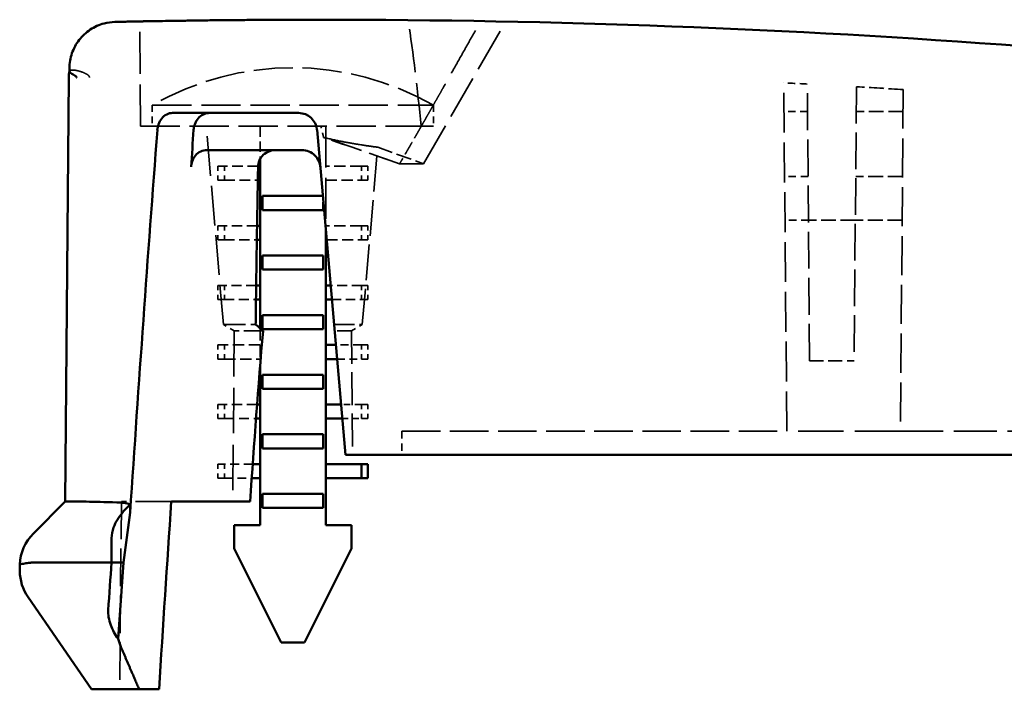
# Model space of a CAD drawing. Header units: millimetres. Extents: x 9 to 113, y 21 to 80.
# Tile 5 of 12: x 14 to 35, y 43 to 57. Entities that reach past the tile are written whole.
import ezdxf

# ---------------------------------------------------------------- set-up
doc = ezdxf.new("R2010")
doc.units = ezdxf.units.MM
doc.header["$LTSCALE"] = 0.2
doc.linetypes.add('DASHED', pattern=[0.2068, 0.1655, -0.0413])
doc.layers.add('Arêtes cachées(ISO)', color=7, linetype='DASHED', lineweight=35)
doc.layers.add('Arêtes visibles(ISO)', color=7, linetype='Continuous', lineweight=50)

msp = doc.modelspace()

# ---------------------------------------------------------------- linework, layer by layer
at = {"layer": 'Arêtes cachées(ISO)', "ltscale": 27.033577}
msp.add_line((16.676, 54.962), (16.656, 57.198), dxfattribs=at)
at = {"layer": 'Arêtes cachées(ISO)', "ltscale": 28.220203}
msp.add_line((22.714, 54.162), (24.465, 57.194), dxfattribs=at)
at = {"layer": 'Arêtes cachées(ISO)', "ltscale": 0.000183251}
msp.add_line((15.146, 55.999), (15.146, 55.999), dxfattribs=at)
at = {"layer": 'Arêtes cachées(ISO)', "ltscale": 25.653206}
msp.add_line((30.465, 48.462), (30.4, 55.889), dxfattribs=at)
at = {"layer": 'Arêtes cachées(ISO)', "ltscale": 23.780506}
msp.add_line((30.952, 49.962), (30.901, 55.863), dxfattribs=at)
at = {"layer": 'Arêtes cachées(ISO)', "ltscale": 23.547134}
msp.add_line((31.951, 55.805), (31.9, 49.962), dxfattribs=at)
at = {"layer": 'Arêtes cachées(ISO)', "ltscale": 25.156391}
msp.add_line((32.95, 55.745), (32.887, 48.462), dxfattribs=at)
at = {"layer": 'Arêtes cachées(ISO)', "ltscale": 25.31909}
msp.add_line((16.926, 55.412), (22.926, 55.412), dxfattribs=at)
at = {"layer": 'Arêtes cachées(ISO)', "ltscale": 4.283395}
for p, q in [((16.926, 55.412), (16.926, 54.962)), ((22.926, 55.412), (22.926, 54.962))]:
    msp.add_line(p, q, dxfattribs=at)
at = {"layer": 'Arêtes cachées(ISO)', "ltscale": 4.75952}
for p, q in [((30.906, 55.277), (30.406, 55.277)), ((30.918, 53.896), (30.418, 53.896)), ((30.926, 52.962), (30.426, 52.962))]:
    msp.add_line(p, q, dxfattribs=at)
at = {"layer": 'Arêtes cachées(ISO)', "ltscale": 9.51914}
for p, q in [((32.946, 55.277), (31.946, 55.277)), ((32.934, 53.896), (31.934, 53.896)), ((32.926, 52.962), (31.926, 52.962))]:
    msp.add_line(p, q, dxfattribs=at)
at = {"layer": 'Arêtes cachées(ISO)', "ltscale": 25.272585}
msp.add_line((16.676, 54.962), (22.665, 54.962), dxfattribs=at)
at = {"layer": 'Arêtes cachées(ISO)', "ltscale": 25.616949}
msp.add_line((18.445, 50.74), (18.076, 54.962), dxfattribs=at)
at = {"layer": 'Arêtes cachées(ISO)', "ltscale": 6.661044}
msp.add_line((19.226, 54.962), (19.226, 54.262), dxfattribs=at)
at = {"layer": 'Arêtes cachées(ISO)', "ltscale": 26.466349}
msp.add_line((20.626, 54.962), (20.626, 52.773), dxfattribs=at)
at = {"layer": 'Arêtes cachées(ISO)', "ltscale": 12.008945}
msp.add_line((22.926, 54.962), (22.665, 54.962), dxfattribs=at)
at = {"layer": 'Arêtes cachées(ISO)', "ltscale": 22.919691}
msp.add_line((21.407, 50.74), (21.737, 54.518), dxfattribs=at)
at = {"layer": 'Arêtes cachées(ISO)', "ltscale": 9.896303}
msp.add_line((21.737, 54.518), (22.714, 54.162), dxfattribs=at)
at = {"layer": 'Arêtes cachées(ISO)', "ltscale": 6.371401}
for p, q in [((18.326, 54.112), (18.464, 54.112)), ((21.388, 54.112), (21.526, 54.112)), ((18.464, 53.812), (18.326, 53.812)), ((21.526, 53.812), (21.388, 53.812)), ((18.326, 52.842), (18.464, 52.842)), ((21.388, 52.842), (21.526, 52.842)), ((18.464, 52.542), (18.326, 52.542)), ((21.526, 52.542), (21.388, 52.542)), ((18.326, 51.572), (18.464, 51.572)), ((21.388, 51.572), (21.526, 51.572)), ((18.464, 51.272), (18.326, 51.272)), ((21.526, 51.272), (21.388, 51.272)), ((18.326, 50.302), (18.464, 50.302)), ((21.388, 50.302), (21.526, 50.302)), ((18.464, 50.002), (18.326, 50.002)), ((21.526, 50.002), (21.388, 50.002)), ((18.326, 49.032), (18.464, 49.032)), ((21.388, 49.032), (21.526, 49.032)), ((18.464, 48.732), (18.326, 48.732)), ((21.526, 48.732), (21.388, 48.732)), ((18.326, 47.762), (18.464, 47.762)), ((18.464, 47.462), (18.326, 47.462))]:
    msp.add_line(p, q, dxfattribs=at)
at = {"layer": 'Arêtes cachées(ISO)', "ltscale": 2.855563}
for p, q in [((18.326, 54.112), (18.326, 53.812)), ((18.464, 54.112), (18.464, 53.812)), ((21.388, 54.112), (21.388, 53.812)), ((21.526, 54.112), (21.526, 53.812)), ((18.326, 52.842), (18.326, 52.542)), ((18.464, 52.842), (18.464, 52.542)), ((21.388, 52.842), (21.388, 52.542)), ((21.526, 52.842), (21.526, 52.542)), ((18.326, 51.572), (18.326, 51.272)), ((18.464, 51.572), (18.464, 51.272)), ((21.388, 51.572), (21.388, 51.272)), ((21.526, 51.572), (21.526, 51.272)), ((18.326, 50.302), (18.326, 50.002)), ((18.464, 50.302), (18.464, 50.002)), ((21.388, 50.302), (21.388, 50.002)), ((21.526, 50.302), (21.526, 50.002)), ((18.326, 49.032), (18.326, 48.732)), ((18.464, 49.032), (18.464, 48.732)), ((21.388, 49.032), (21.388, 48.732)), ((21.526, 49.032), (21.526, 48.732)), ((18.326, 47.762), (18.326, 47.462)), ((18.464, 47.762), (18.464, 47.462))]:
    msp.add_line(p, q, dxfattribs=at)
at = {"layer": 'Arêtes cachées(ISO)', "ltscale": 6.864442}
msp.add_line((19.185, 54.112), (18.464, 54.112), dxfattribs=at)
at = {"layer": 'Arêtes cachées(ISO)', "ltscale": 7.253467}
for p, q in [((21.388, 54.112), (20.626, 54.112)), ((20.626, 53.812), (21.388, 53.812)), ((21.388, 52.842), (20.626, 52.842)), ((19.226, 50.302), (18.464, 50.302)), ((18.464, 50.002), (19.226, 50.002))]:
    msp.add_line(p, q, dxfattribs=at)
at = {"layer": 'Arêtes cachées(ISO)', "ltscale": 6.808092}
msp.add_line((18.464, 53.812), (19.179, 53.812), dxfattribs=at)
at = {"layer": 'Arêtes cachées(ISO)', "ltscale": 0.120715}
msp.add_line((20.564, 53.477), (20.576, 53.477), dxfattribs=at)
at = {"layer": 'Arêtes cachées(ISO)', "ltscale": 1.263948}
msp.add_line((20.576, 53.477), (20.576, 53.344), dxfattribs=at)
at = {"layer": 'Arêtes cachées(ISO)', "ltscale": 9.518778}
msp.add_line((31.926, 52.962), (30.926, 52.962), dxfattribs=at)
at = {"layer": 'Arêtes cachées(ISO)', "ltscale": 6.646424}
msp.add_line((19.162, 52.842), (18.464, 52.842), dxfattribs=at)
at = {"layer": 'Arêtes cachées(ISO)', "ltscale": 6.599644}
msp.add_line((18.464, 52.542), (19.157, 52.542), dxfattribs=at)
at = {"layer": 'Arêtes cachées(ISO)', "ltscale": 7.061338}
msp.add_line((20.646, 52.542), (21.388, 52.542), dxfattribs=at)
at = {"layer": 'Arêtes cachées(ISO)', "ltscale": 6.459797}
msp.add_line((19.143, 51.572), (18.464, 51.572), dxfattribs=at)
at = {"layer": 'Arêtes cachées(ISO)', "ltscale": 6.253529}
msp.add_line((21.388, 51.572), (20.731, 51.572), dxfattribs=at)
at = {"layer": 'Arêtes cachées(ISO)', "ltscale": 6.420321}
msp.add_line((18.464, 51.272), (19.138, 51.272), dxfattribs=at)
at = {"layer": 'Arêtes cachées(ISO)', "ltscale": 6.00369}
msp.add_line((20.757, 51.272), (21.388, 51.272), dxfattribs=at)
at = {"layer": 'Arêtes cachées(ISO)', "ltscale": 14.157158}
msp.add_line((18.445, 50.74), (19.132, 50.74), dxfattribs=at)
at = {"layer": 'Arêtes cachées(ISO)', "ltscale": 2.561033}
for p, q in [((18.676, 50.602), (18.445, 50.74)), ((21.176, 50.602), (21.407, 50.74))]:
    msp.add_line(p, q, dxfattribs=at)
at = {"layer": 'Arêtes cachées(ISO)', "ltscale": 7.782155}
msp.add_line((19.226, 50.657), (19.226, 49.839), dxfattribs=at)
at = {"layer": 'Arêtes cachées(ISO)', "ltscale": 13.19416}
msp.add_line((20.804, 50.74), (21.407, 50.74), dxfattribs=at)
at = {"layer": 'Arêtes cachées(ISO)', "ltscale": 29.332867}
msp.add_line((18.676, 50.602), (18.644, 46.962), dxfattribs=at)
at = {"layer": 'Arêtes cachées(ISO)', "ltscale": 12.323929}
msp.add_line((19.289, 50.602), (18.676, 50.602), dxfattribs=at)
at = {"layer": 'Arêtes cachées(ISO)', "ltscale": 9.262991}
msp.add_line((21.176, 50.602), (20.816, 50.602), dxfattribs=at)
at = {"layer": 'Arêtes cachées(ISO)', "ltscale": 21.273245}
msp.add_line((21.176, 50.602), (21.199, 47.962), dxfattribs=at)
at = {"layer": 'Arêtes cachées(ISO)', "ltscale": 5.19588}
msp.add_line((21.388, 50.302), (20.842, 50.302), dxfattribs=at)
at = {"layer": 'Arêtes cachées(ISO)', "ltscale": 4.946042}
msp.add_line((20.868, 50.002), (21.388, 50.002), dxfattribs=at)
at = {"layer": 'Arêtes cachées(ISO)', "ltscale": 9.020358}
msp.add_line((30.952, 49.962), (31.9, 49.962), dxfattribs=at)
at = {"layer": 'Arêtes cachées(ISO)', "ltscale": 6.650645}
msp.add_line((19.163, 49.032), (18.464, 49.032), dxfattribs=at)
at = {"layer": 'Arêtes cachées(ISO)', "ltscale": 4.138232}
msp.add_line((21.388, 49.032), (20.953, 49.032), dxfattribs=at)
at = {"layer": 'Arêtes cachées(ISO)', "ltscale": 6.433799}
msp.add_line((18.464, 48.732), (19.14, 48.732), dxfattribs=at)
at = {"layer": 'Arêtes cachées(ISO)', "ltscale": 3.888394}
msp.add_line((20.979, 48.732), (21.388, 48.732), dxfattribs=at)
at = {"layer": 'Arêtes cachées(ISO)', "ltscale": 4.759701}
msp.add_line((22.251, 48.462), (22.247, 47.962), dxfattribs=at)
at = {"layer": 'Arêtes cachées(ISO)', "ltscale": 24.82473}
msp.add_line((22.251, 48.462), (30.465, 48.462), dxfattribs=at)
at = {"layer": 'Arêtes cachées(ISO)', "ltscale": 29.273638}
msp.add_line((32.887, 48.462), (30.465, 48.462), dxfattribs=at)
at = {"layer": 'Arêtes cachées(ISO)', "ltscale": 27.674593}
msp.add_line((32.887, 48.462), (37.465, 48.462), dxfattribs=at)
at = {"layer": 'Arêtes cachées(ISO)', "ltscale": 5.758588}
msp.add_line((19.069, 47.762), (18.464, 47.762), dxfattribs=at)
at = {"layer": 'Arêtes cachées(ISO)', "ltscale": 5.557621}
msp.add_line((18.464, 47.462), (19.048, 47.462), dxfattribs=at)
at = {"layer": 'Arêtes cachées(ISO)', "ltscale": 24.178871}
msp.add_line((16.267, 46.962), (16.232, 42.962), dxfattribs=at)
at = {"layer": 'Arêtes cachées(ISO)', "ltscale": 23.088287}
msp.add_line((17.333, 46.962), (16.267, 46.962), dxfattribs=at)
at = {"layer": 'Arêtes cachées(ISO)', "ltscale": 25.30834}
msp.add_arc((19.926, 50.187), 6.025, 60.1372, 119.8628, dxfattribs=at)
at = {"layer": 'Arêtes cachées(ISO)', "ltscale": 4.767897}
msp.add_arc((20.463, -142.963), 199.1, 86.99496, 87.13911, dxfattribs=at)
at = {"layer": 'Arêtes cachées(ISO)', "ltscale": 9.531435}
msp.add_arc((20.463, -142.963), 199.1, 86.40415, 86.6923, dxfattribs=at)
at = {"layer": 'Arêtes cachées(ISO)', "ltscale": 27.978916}
msp.add_ellipse((19.926, 45.928), major_axis=(0, 17.985), ratio=0.176111, start_param=5.238711, end_param=5.391614, dxfattribs=at)
at = {"layer": 'Arêtes cachées(ISO)', "ltscale": 2.339906}
msp.add_ellipse((19.926, 48.702), major_axis=(0, 7.386), ratio=0.153091, start_param=5.666194, end_param=5.723822, dxfattribs=at)
at = {"layer": 'Arêtes cachées(ISO)', "ltscale": 20.80372}
msp.add_ellipse((-395.864, -1110.115), major_axis=(1253.98, 0), ratio=0.984808, start_param=1.230897, end_param=1.232269, dxfattribs=at)
at = {"layer": 'Arêtes cachées(ISO)', "ltscale": 20.80374}
msp.add_ellipse((-405.099, -1135.948), major_axis=(-1281.79, 0), ratio=0.984808, start_param=4.37252, end_param=4.373863, dxfattribs=at)
at = {"layer": 'Arêtes cachées(ISO)', "ltscale": 11.933524}
msp.add_ellipse((20.034, 46.861), major_axis=(4.957, -0.111), ratio=0.000089, start_param=3.566702, end_param=3.819546, dxfattribs=at)
at = {"layer": 'Arêtes cachées(ISO)', "ltscale": 31.503717}
msp.add_rational_spline([(22.665, 54.962), (23.186, 55.873), (23.932, 57.204)], [1.05810064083, 1.0602857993, 1.02698646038], degree=2, dxfattribs=at)
at = {"layer": 'Arêtes cachées(ISO)', "ltscale": 25.298342}
msp.add_open_spline([(15.157, 56.137), (15.157, 56.145), (15.164, 56.151), (15.19, 56.16), (15.211, 56.163), (15.261, 56.161), (15.286, 56.157), (15.352, 56.143), (15.397, 56.131), (15.487, 56.097), (15.526, 56.079), (15.56, 56.052), (15.57, 56.043), (15.579, 56.029), (15.581, 56.025), (15.584, 56.017), (15.584, 56.015), (15.585, 56.012), (15.585, 56.01), (15.585, 56.008), (15.585, 56.007), (15.587, 56.006)], degree=3, knots=[-0.09337456, -0.09337456, -0.09337456, -0.09337456, -0.07587512, -0.07587512, -0.05668863, -0.05668863, -0.04252201, -0.04252201, -0.02439557, -0.02439557, -0.00862802, -0.00862802, -0.00339762, -0.00339762, -0.00147663, -0.00147663, -0.00069637, -0.00069637, -0.00034379, -0.00034379, -0.00005086, -0.00005086, -0.00005086, -0.00005086], dxfattribs=at)
at = {"layer": 'Arêtes cachées(ISO)', "ltscale": 0.009484}
msp.add_open_spline([(15.157, 56.138), (15.157, 56.138), (15.157, 56.138), (15.157, 56.139)], degree=3, dxfattribs=at)
at = {"layer": 'Arêtes cachées(ISO)', "ltscale": 0.359775}
msp.add_open_spline([(15.147, 55.999), (15.147, 55.999), (15.147, 55.999), (15.147, 55.999)], degree=3, dxfattribs=at)
at = {"layer": 'Arêtes cachées(ISO)', "ltscale": 0.018338}
msp.add_open_spline([(15.302, 56.002), (15.303, 56.002), (15.304, 56.002), (15.304, 56.002)], degree=3, dxfattribs=at)
at = {"layer": 'Arêtes cachées(ISO)', "ltscale": 8.893779}
msp.add_rational_spline([(22.665, 54.962), (22.414, 54.525), (22.203, 54.162)], [154.316013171, 165.192765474, 175.476427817], degree=2, dxfattribs=at)
at = {"layer": 'Arêtes cachées(ISO)', "ltscale": 26.641672}
msp.add_open_spline([(20.58, 54.726), (20.707, 54.694), (20.83, 54.667), (21.067, 54.619), (21.178, 54.6), (21.413, 54.561), (21.523, 54.545), (21.691, 54.522), (21.737, 54.517), (21.737, 54.518), (21.691, 54.523), (21.524, 54.546), (21.413, 54.561), (21.178, 54.6), (21.067, 54.62), (20.831, 54.667), (20.708, 54.694), (20.58, 54.726)], degree=3, knots=[0.0000002, 0.0000002, 0.0000002, 0.0000002, 0.042309, 0.042309, 0.0864975, 0.0864975, 0.1480849, 0.1480849, 0.2182299, 0.2182299, 0.2883866, 0.2883866, 0.3501142, 0.3501142, 0.3942676, 0.3942676, 0.4363188, 0.4363188, 0.4363188, 0.4363188], dxfattribs=at)
at = {"layer": 'Arêtes cachées(ISO)', "ltscale": 27.643093}
msp.add_open_spline([(22.203, 54.162), (22.368, 54.162), (22.496, 54.161), (22.669, 54.161), (22.714, 54.162), (22.714, 54.162), (22.703, 54.162), (22.649, 54.162), (22.591, 54.162), (22.43, 54.162), (22.327, 54.162), (22.203, 54.162)], degree=3, knots=[0.0000057, 0.0000057, 0.0000057, 0.0000057, 0.0858941, 0.0858941, 0.1716332, 0.1716332, 0.2144862, 0.2144862, 0.2788188, 0.2788188, 0.343231, 0.343231, 0.343231, 0.343231], dxfattribs=at)
at = {"layer": 'Arêtes visibles(ISO)'}
for p, q in [((15.158, 56.201), (15.157, 56.137)), ((15.146, 55.999), (15.067, 46.962)), ((20.035, 55.247), (17.362, 55.247)), ((20.035, 55.247), (20.047, 55.247)), ((20.441, 54.886), (21.047, 47.962)), ((20.116, 54.456), (18.093, 54.456)), ((19.226, 54.262), (19.226, 50.657)), ((19.226, 54.112), (19.185, 54.112)), ((19.179, 53.812), (19.226, 53.812)), ((19.276, 53.477), (20.564, 53.477)), ((19.276, 53.477), (19.276, 53.177)), ((20.576, 53.177), (19.276, 53.177)), ((20.576, 53.344), (20.576, 53.177)), ((19.226, 52.842), (19.162, 52.842)), ((20.626, 52.773), (20.626, 46.462)), ((19.157, 52.542), (19.226, 52.542)), ((20.626, 52.542), (20.646, 52.542)), ((19.276, 52.207), (20.576, 52.207)), ((19.276, 52.207), (19.276, 51.907)), ((20.576, 52.207), (20.576, 51.907)), ((20.576, 51.907), (19.276, 51.907)), ((19.226, 51.572), (19.143, 51.572)), ((20.731, 51.572), (20.626, 51.572)), ((19.138, 51.272), (19.226, 51.272)), ((20.626, 51.272), (20.757, 51.272)), ((19.276, 50.937), (20.576, 50.937)), ((19.276, 50.937), (19.276, 50.637)), ((20.576, 50.937), (20.576, 50.637)), ((20.576, 50.637), (19.276, 50.637)), ((20.842, 50.302), (20.626, 50.302)), ((20.626, 50.002), (20.868, 50.002)), ((19.226, 49.839), (19.226, 46.462)), ((19.276, 49.667), (20.576, 49.667)), ((19.276, 49.667), (19.276, 49.367)), ((20.576, 49.667), (20.576, 49.367)), ((20.576, 49.367), (19.276, 49.367)), ((19.226, 49.032), (19.163, 49.032)), ((20.953, 49.032), (20.626, 49.032)), ((19.14, 48.732), (19.226, 48.732)), ((20.626, 48.732), (20.979, 48.732)), ((19.276, 48.397), (20.576, 48.397)), ((19.276, 48.397), (19.276, 48.097)), ((20.576, 48.397), (20.576, 48.097)), ((20.576, 48.097), (19.276, 48.097)), ((21.047, 47.962), (49.827, 47.962)), ((19.226, 47.762), (19.069, 47.762)), ((21.388, 47.762), (20.626, 47.762)), ((21.388, 47.762), (21.526, 47.762)), ((21.388, 47.762), (21.388, 47.462)), ((21.526, 47.762), (21.526, 47.462)), ((19.048, 47.462), (19.226, 47.462)), ((20.626, 47.462), (21.388, 47.462)), ((21.526, 47.462), (21.388, 47.462)), ((19.276, 47.127), (20.576, 47.127)), ((19.276, 47.127), (19.276, 46.827)), ((20.576, 47.127), (20.576, 46.827)), ((15.067, 46.962), (14.389, 46.284)), ((15.518, 46.962), (15.067, 46.962)), ((16.454, 46.904), (16.454, 46.733)), ((17.333, 46.962), (19.013, 46.962)), ((16.454, 46.733), (16.312, 45.662)), ((20.576, 46.827), (19.276, 46.827)), ((19.226, 46.462), (18.676, 46.462)), ((18.676, 46.462), (18.676, 45.962)), ((21.176, 46.462), (20.626, 46.462)), ((21.176, 46.462), (21.176, 45.962)), ((16.059, 46.184), (16.057, 45.662)), ((19.676, 43.962), (18.676, 45.962)), ((21.176, 45.962), (20.176, 43.962)), ((14.099, 45.485), (14.098, 45.623)), ((16.057, 45.662), (14.361, 45.662)), ((16.312, 45.662), (16.057, 45.662)), ((16.312, 45.662), (16.196, 44.036)), ((15.632, 42.962), (14.276, 44.926)), ((19.676, 43.962), (20.176, 43.962)), ((16.647, 42.962), (15.632, 42.962)), ((17.073, 42.962), (16.647, 42.962))]:
    msp.add_line(p, q, dxfattribs=at)
for centre, radius, start, end in [((20.463, -142.963), 200.198, 81.52325, 90.12322), ((20.047, 54.851), 0.395, 5, 90), ((15.096, 45.577), 1, 135, 177.3802), ((15.099, 45.494), 1, 180.5, 214.6364)]:
    msp.add_arc(centre, radius, start, end, dxfattribs=at)
for centre, major_axis, ratio, start_param, end_param in [((19.682, 42.241), (-3.548, -57.135), 0.06132, 4.493039, 4.637492), ((20.188, 51.294), (2.635, 42.429), 0.06132, 1.48985, 1.508534), ((19.835, 45.587), (-0.918, -14.788), 0.06132, 4.370218, 4.623059), ((20.034, 46.861), (-4.957, 0.111), 0.000089, 0.425131, 0.677972), ((19.665, 42.85), (2.622, 42.229), 0.06132, 1.477063, 1.571939), ((18.097, -8.793), (0, -67.257), 0.051676, 3.768819, 3.793978)]:
    msp.add_ellipse(centre, major_axis=major_axis, ratio=ratio, start_param=start_param, end_param=end_param, dxfattribs=at)
for points, knots in [([(15.158, 56.201), (15.159, 56.309), (15.177, 56.417), (15.248, 56.621), (15.301, 56.718), (15.433, 56.888), (15.514, 56.963), (15.694, 57.082), (15.795, 57.128), (15.975, 57.175), (16.054, 57.186), (16.131, 57.188)], [0, 0, 0, 0, 0.0321851, 0.0321851, 0.0645356, 0.0645356, 0.0968802, 0.0968802, 0.1292249, 0.1292249, 0.1526531, 0.1526531, 0.1526531, 0.1526531]), ([(16.131, 57.188), (16.131, 57.188), (16.131, 57.188), (16.131, 57.188), (16.131, 57.188), (16.138, 57.188), (16.15, 57.188), (16.163, 57.188), (16.181, 57.189), (16.206, 57.189), (16.213, 57.189), (16.219, 57.189), (16.226, 57.19), (16.233, 57.19), (16.241, 57.19), (16.249, 57.19), (16.264, 57.19), (16.281, 57.191), (16.3, 57.191), (16.337, 57.192), (16.38, 57.193), (16.429, 57.194), (16.477, 57.195), (16.532, 57.196), (16.592, 57.197), (16.622, 57.198), (16.654, 57.198), (16.687, 57.199), (16.695, 57.199), (16.703, 57.199), (16.712, 57.199), (16.72, 57.199), (16.729, 57.2), (16.737, 57.2), (16.754, 57.2), (16.772, 57.2), (16.79, 57.201), (16.861, 57.202), (16.937, 57.203), (17.018, 57.205), (17.099, 57.206), (17.184, 57.208), (17.274, 57.209), (17.364, 57.211), (17.458, 57.212), (17.558, 57.213), (17.583, 57.214), (17.608, 57.214), (17.633, 57.214), (17.659, 57.215), (17.684, 57.215), (17.71, 57.216), (17.761, 57.216), (17.814, 57.217), (17.867, 57.218), (17.973, 57.219), (18.082, 57.22), (18.194, 57.222), (18.306, 57.223), (18.421, 57.224), (18.539, 57.225), (18.598, 57.226), (18.658, 57.226), (18.718, 57.227), (18.734, 57.227), (18.749, 57.227), (18.764, 57.227), (18.779, 57.227), (18.794, 57.228), (18.81, 57.228), (18.84, 57.228), (18.871, 57.228), (18.901, 57.228), (19.024, 57.229), (19.147, 57.23), (19.272, 57.231), (19.397, 57.232), (19.522, 57.232), (19.649, 57.233), (19.776, 57.233), (19.904, 57.234), (20.032, 57.234)], [0.006158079, 0.006158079, 0.006158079, 0.006158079, 0.006160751, 0.006160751, 0.006160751, 0.00654487, 0.00654487, 0.00654487, 0.006929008, 0.006929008, 0.006929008, 0.007025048, 0.007025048, 0.007025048, 0.007121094, 0.007121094, 0.007121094, 0.007313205, 0.007313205, 0.007313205, 0.007697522, 0.007697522, 0.007697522, 0.008081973, 0.008081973, 0.008081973, 0.008274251, 0.008274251, 0.008274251, 0.008322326, 0.008322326, 0.008322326, 0.008370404, 0.008370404, 0.008370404, 0.008466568, 0.008466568, 0.008466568, 0.008851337, 0.008851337, 0.008851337, 0.009236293, 0.009236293, 0.009236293, 0.009621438, 0.009621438, 0.009621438, 0.009717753, 0.009717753, 0.009717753, 0.009814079, 0.009814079, 0.009814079, 0.010006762, 0.010006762, 0.010006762, 0.010392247, 0.010392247, 0.010392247, 0.010777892, 0.010777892, 0.010777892, 0.010970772, 0.010970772, 0.010970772, 0.011018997, 0.011018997, 0.011018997, 0.011067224, 0.011067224, 0.011067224, 0.011163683, 0.011163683, 0.011163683, 0.011549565, 0.011549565, 0.011549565, 0.011935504, 0.011935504, 0.011935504, 0.012321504, 0.012321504, 0.012321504, 0.012321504]), ([(15.304, 56.002), (15.309, 56.002), (15.309, 56.003), (15.309, 56.004), (15.309, 56.004), (15.309, 56.006), (15.309, 56.006), (15.308, 56.008), (15.308, 56.01), (15.307, 56.014), (15.306, 56.016), (15.298, 56.028), (15.289, 56.035), (15.258, 56.059), (15.218, 56.078), (15.168, 56.113), (15.157, 56.126), (15.157, 56.137)], [-0.15843703, -0.15843703, -0.15843703, -0.15843703, -0.15819439, -0.15819439, -0.15792446, -0.15792446, -0.15742214, -0.15742214, -0.15656961, -0.15656961, -0.15407201, -0.15407201, -0.14613639, -0.14613639, -0.11685222, -0.11685222, -0.09337456, -0.09337456, -0.09337456, -0.09337456]), ([(17.034, 54.886), (17.038, 54.925), (17.045, 54.965), (17.074, 55.051), (17.099, 55.095), (17.156, 55.165), (17.193, 55.196), (17.274, 55.237), (17.319, 55.247), (17.361, 55.247), (17.361, 55.247), (17.362, 55.247)], [0.00344386, 0.00344386, 0.00344386, 0.00344386, 0.01486662, 0.01486662, 0.02973324, 0.02973324, 0.04486832, 0.04486832, 0.0600034, 0.0600034, 0.06007557, 0.06007557, 0.06007557, 0.06007557]), ([(18.151, 55.247), (18.107, 55.247), (18.059, 55.237), (17.973, 55.198), (17.934, 55.167), (17.874, 55.097), (17.848, 55.052), (17.818, 54.966), (17.81, 54.925), (17.808, 54.886)], [-0.18221301, -0.18221301, -0.18221301, -0.18221301, -0.16702131, -0.16702131, -0.15172589, -0.15172589, -0.13676785, -0.13676785, -0.12515135, -0.12515135, -0.12515135, -0.12515135]), ([(17.755, 54.095), (17.758, 54.135), (17.765, 54.175), (17.795, 54.262), (17.82, 54.306), (17.879, 54.377), (17.918, 54.407), (18.003, 54.447), (18.049, 54.456), (18.093, 54.456)], [-0.23977419, -0.23977419, -0.23977419, -0.23977419, -0.22817462, -0.22817462, -0.21322761, -0.21322761, -0.19798905, -0.19798905, -0.18284721, -0.18284721, -0.18284721, -0.18284721]), ([(19.581, 54.456), (19.532, 54.456), (19.482, 54.45), (19.381, 54.417), (19.331, 54.388), (19.258, 54.318), (19.228, 54.275), (19.194, 54.185), (19.185, 54.139), (19.184, 54.095)], [0.20846833, 0.20846833, 0.20846833, 0.20846833, 0.22296518, 0.22296518, 0.23982468, 0.23982468, 0.25509242, 0.25509242, 0.26812167, 0.26812167, 0.26812167, 0.26812167]), ([(20.116, 54.456), (20.117, 54.456), (20.117, 54.456), (20.166, 54.456), (20.219, 54.446), (20.317, 54.406), (20.361, 54.375), (20.431, 54.305), (20.462, 54.261), (20.497, 54.175), (20.507, 54.135), (20.51, 54.095)], [-0.17897743, -0.17897743, -0.17897743, -0.17897743, -0.17895982, -0.17895982, -0.16400919, -0.16400919, -0.14905855, -0.14905855, -0.13412453, -0.13412453, -0.12264613, -0.12264613, -0.12264613, -0.12264613]), ([(16.059, 46.184), (16.059, 46.262), (16.075, 46.339), (16.144, 46.526), (16.211, 46.632), (16.338, 46.788), (16.394, 46.847), (16.454, 46.904)], [0.00000001, 0.00000001, 0.00000001, 0.00000001, 0.02346981, 0.02346981, 0.05968499, 0.05968499, 0.08328254, 0.08328254, 0.08328254, 0.08328254]), ([(14.098, 45.623), (14.098, 45.623), (14.098, 45.623), (14.105, 45.624), (14.132, 45.63), (14.21, 45.644), (14.245, 45.65), (14.316, 45.66), (14.342, 45.662), (14.361, 45.662)], [0.08591213, 0.08591213, 0.08591213, 0.08591213, 0.09149285, 0.09149285, 0.13171362, 0.13171362, 0.15536099, 0.15536099, 0.17089972, 0.17089972, 0.17089972, 0.17089972]), ([(16.196, 44.036), (16.133, 44.128), (16.078, 44.228), (16.02, 44.385), (16.004, 44.441), (15.987, 44.549), (15.984, 44.6), (15.987, 44.652)], [0.00921662, 0.00921662, 0.00921662, 0.00921662, 0.04245942, 0.04245942, 0.05975577, 0.05975577, 0.07533485, 0.07533485, 0.07533485, 0.07533485])]:
    msp.add_open_spline(points, degree=3, knots=knots, dxfattribs=at)
for points, degree in [([(15.146, 55.999), (15.147, 56.045), (15.15, 56.092), (15.157, 56.138)], 3), ([(19.184, 54.095), (19.151, 52.3), (19.132, 50.74)], 2), ([(19.289, 50.602), (19.244, 50.641), (19.193, 50.686), (19.132, 50.74)], 3), ([(16.173, 46.947), (16.274, 46.945), (16.37, 46.931), (16.454, 46.904)], 3), ([(16.257, 43.865), (16.233, 43.92), (16.213, 43.977), (16.196, 44.036)], 3)]:
    msp.add_open_spline(points, degree=degree, dxfattribs=at)
msp.add_rational_spline([(16.647, 42.962), (16.465, 43.383), (16.257, 43.865)], [1.04872595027, 1.06531029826, 1.07724845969], degree=2, dxfattribs=at)

doc.saveas('drawing.dxf')
